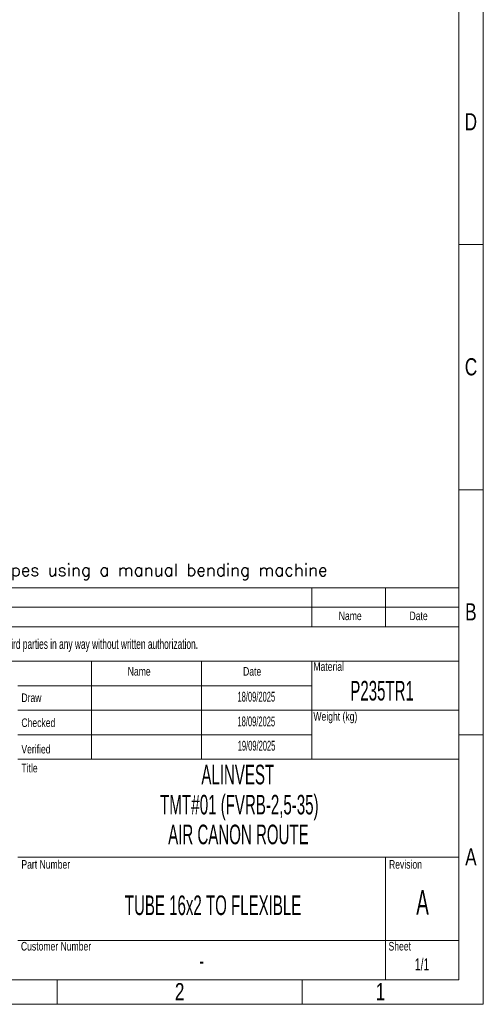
# Model space of a CAD drawing. Header units: millimetres. Extents: x 0 to 22870, y 0 to 16336.
# Tile 13 of 14: x 19099 to 22870, y 0 to 8005. Entities that reach past the tile are written whole.
import ezdxf

# ---------------------------------------------------------------- set-up
doc = ezdxf.new("R2010")
doc.units = ezdxf.units.MM
doc.header["$LTSCALE"] = 0.25
doc.layers.add('SLD-0', color=179, linetype='Continuous')
doc.styles.add('AdskIsoMetric', font='romans.shx')
doc.styles.add('SLDTEXTSTYLE0', font='TXT', dxfattribs={"width": 0.510549})
doc.styles.add('SLDTEXTSTYLE1', font='TXT', dxfattribs={"width": 0.574367})
doc.styles.add('SLDTEXTSTYLE2', font='TXT', dxfattribs={"width": 0.638186})
doc.styles.add('SLDTEXTSTYLE3', font='TXT', dxfattribs={"width": 0.75})

# ---------------------------------------------------------------- blocks, each defined once
blk = doc.blocks.new('cajetin')
at = {"color": 7, "linetype": 'Continuous', "lineweight": 18}
for p, q in [((861, 615), (861, 0)), ((853.5, 607.5), (853.5, 7.5)), ((853.5, 232.5), (861, 232.5)), ((853.5, 157.5), (861, 157.5)), ((853.5, 82.5), (861, 82.5)), ((853.5, 7.5), (7.5, 7.5)), ((730.5, 7.5), (730.5, 0)), ((805.5, 7.5), (805.5, 0)), ((861, 0), (0, 0))]:
    blk.add_line(p, q, dxfattribs=at)
at = {"color": 7, "linetype": 'Continuous', "lineweight": 0, "char_height": 5.25, "attachment_point": 2, "style": 'SLDTEXTSTYLE3'}
for s, insert in [('D', (857.18, 272.74)), ('C', (857.23, 197.74)), ('B', (857.19, 122.74)), ('A', (857.2, 47.74)), ('2', (768.01, 6.49)), ('1', (829.51, 6.49))]:
    blk.add_mtext(s, dxfattribs=dict(at, insert=insert))

msp = doc.modelspace()

# ---------------------------------------------------------------- linework, layer by layer
at = {"color": 7, "linetype": 'Continuous', "lineweight": 18}
for p, q in [((15499.2, 3386.7), (22671.1, 3386.7)), ((21475.8, 3386.7), (21475.8, 3068)), ((22073.4, 3386.7), (22073.4, 3068)), ((22671.1, 3386.7), (22671.1, 199.2)), ((15499.2, 3227.3), (22671.1, 3227.3)), ((15499.2, 3068), (22671.1, 3068)), ((15499.2, 2789.1), (22671.1, 2789.1)), ((19682.8, 2789.1), (19682.8, 1992.2)), ((20579.3, 2789.1), (20579.3, 1992.2)), ((21475.8, 2789.1), (21475.8, 2589.8)), ((21475.8, 2589.8), (19085.2, 2589.8)), ((21475.8, 2589.8), (21475.8, 2390.6)), ((21475.8, 2390.6), (19085.2, 2390.6)), ((21475.8, 2390.6), (21475.8, 2191.4)), ((21475.8, 2390.6), (22671.1, 2390.6)), ((21475.8, 2191.4), (19085.2, 2191.4)), ((21475.8, 2191.4), (21475.8, 1992.2)), ((19085.2, 1992.2), (19682.8, 1992.2)), ((19682.8, 1992.2), (20579.3, 1992.2)), ((20579.3, 1992.2), (21475.8, 1992.2)), ((21475.8, 1992.2), (22671.1, 1992.2)), ((19085.2, 1195.3), (22671.1, 1195.3)), ((22073.4, 1195.3), (22073.4, 199.2)), ((19085.2, 518), (22671.1, 518)), ((15499.2, 199.2), (22671.1, 199.2))]:
    msp.add_line(p, q, dxfattribs=at)

# ---------------------------------------------------------------- block references
at = {"xscale": 26.5625, "yscale": 26.5625, "zscale": 26.5625}
msp.add_blockref('cajetin', (0, 0), dxfattribs=at)

# ---------------------------------------------------------------- texts
at = {"insert": (15731.5, 3581.5), "char_height": 100, "attachment_point": 1, "style": 'AdskIsoMetric'}
msp.add_mtext_dynamic_manual_height_columns('**The elbows will be manufactured from bent pipes using a manual bending machine', width=159240.946, gutter_width=500, heights=[0], dxfattribs=at)
at = {"color": 7, "linetype": 'Continuous', "lineweight": 0}
for s, insert, char_height, attachment_point, style in [('Name', (21787.5, 3192.9), 69.73, 2, 'SLDTEXTSTYLE3'), ('Date', (22343.8, 3192.9), 69.73, 2, 'SLDTEXTSTYLE3'), ('Name', (19977.8, 2741.7), 69.73, 1, 'SLDTEXTSTYLE3'), ('Date', (20916.3, 2741.7), 69.73, 1, 'SLDTEXTSTYLE3'), ('Material', (21488.1, 2781), 69.73, 1, 'SLDTEXTSTYLE3'), ('Draw', (19113, 2527.1), 69.73, 1, 'SLDTEXTSTYLE3'), ('Checked', (19113, 2324), 69.73, 1, 'SLDTEXTSTYLE3'), ('Weight (kg)', (21488.1, 2375.6), 69.727, 1, 'SLDTEXTSTYLE3'), ('Verified', (19113, 2109.2), 69.73, 1, 'SLDTEXTSTYLE3'), ('Title', (19113, 1955.3), 69.73, 1, 'SLDTEXTSTYLE3'), ('ALINVEST', (20873.2, 1947.6), 159.38, 2, 'SLDTEXTSTYLE1'), ('Part Number', (19113, 1172.4), 69.727, 1, 'SLDTEXTSTYLE3'), ('Revision', (22103.1, 1172.4), 69.73, 1, 'SLDTEXTSTYLE3'), ('Customer Number', (19109.2, 507), 69.727, 1, 'SLDTEXTSTYLE3'), ('Sheet', (22099.2, 507), 69.73, 1, 'SLDTEXTSTYLE3'), ('-', (20579.3, 436.3), 159.4, 2, 'SLDTEXTSTYLE0')]:
    msp.add_mtext(s, dxfattribs=dict(at, insert=insert, char_height=char_height, attachment_point=attachment_point, style=style))
at = {"layer": 'SLD-0', "color": 7, "attachment_point": 2}
for s, insert, char_height, style in [('This drawing is property of INSERTEC. Must not be copier or transferred to third parties in any way without written authorization.', (18622.3, 2968.9), 79.6875, 'SLDTEXTSTYLE2'), ('P235TR1', (22046.9, 2629.2), 159.38, 'SLDTEXTSTYLE1'), ('18/09/2025', (21023.9, 2540.5), 79.69, 'SLDTEXTSTYLE1'), ('18/09/2025', (21023.9, 2339.5), 79.69, 'SLDTEXTSTYLE1'), ('19/09/2025', (21025.7, 2142.1), 79.69, 'SLDTEXTSTYLE1'), ('TMT{\\fArial|b0|i0|c0|p34;#}01 (FVRB-2,5-35)', (20885.9, 1702.9), 159.375, 'SLDTEXTSTYLE1'), ('AIR CANON ROUTE', (20878.3, 1460.7), 159.375, 'SLDTEXTSTYLE1'), ('TUBE 16x2 TO FLEXIBLE', (20672.1, 885), 159.375, 'SLDTEXTSTYLE1'), ('A', (22376, 928.5), 199.2, 'SLDTEXTSTYLE1'), ('1/1', (22372.1, 374.6), 99.61, 'SLDTEXTSTYLE2')]:
    msp.add_mtext(s, dxfattribs=dict(at, insert=insert, char_height=char_height, style=style))

doc.saveas('drawing.dxf')
